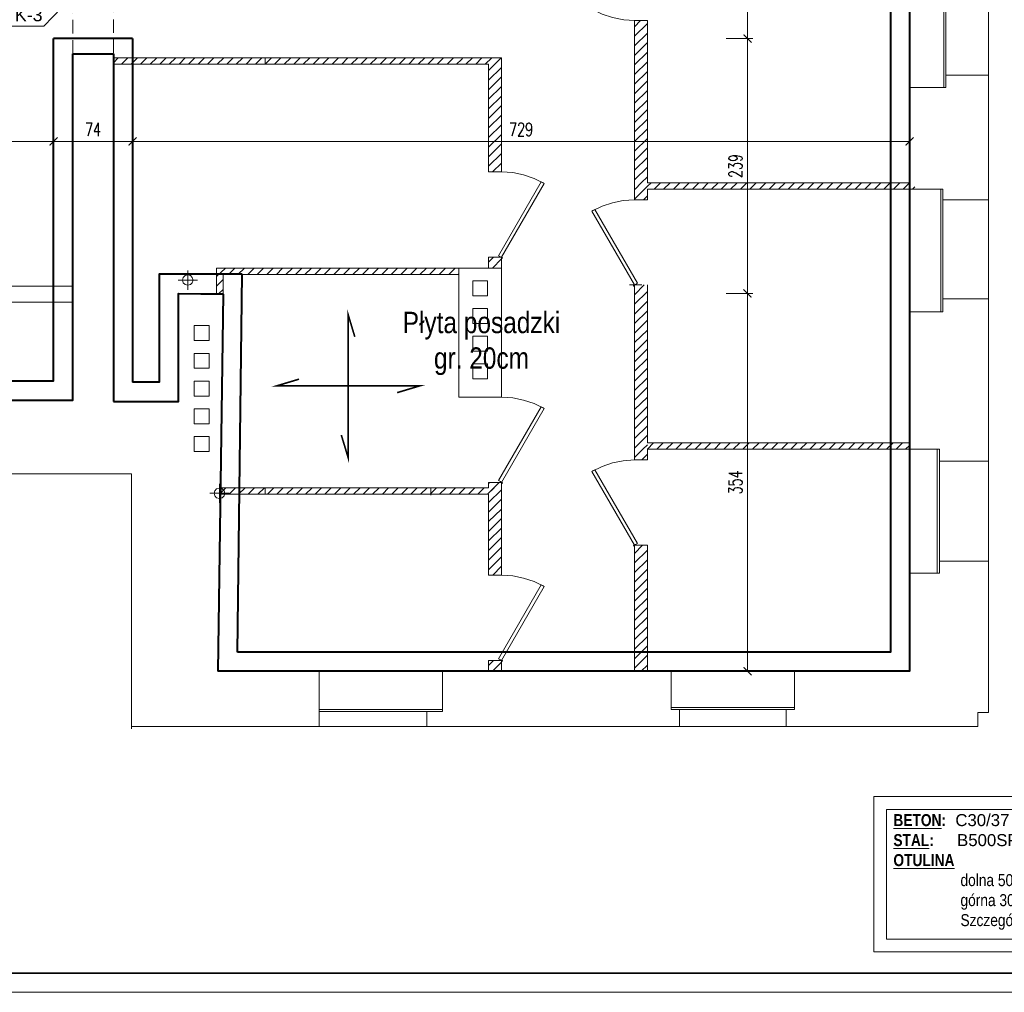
# Model space of a CAD drawing. Header units: millimetres. Extents: x -35363 to 17197, y 5744 to 29461.
# Tile 5 of 29: x -24791 to -15555, y 5744 to 14862. Entities that reach past the tile are written whole.
import ezdxf

# ---------------------------------------------------------------- set-up
doc = ezdxf.new("R2010")
doc.units = ezdxf.units.MM
doc.linetypes.add('BORDERX2', pattern=[88.9, 25.4, -12.7, 25.4, -12.7, 0, -12.7])
doc.linetypes.add('CONTINOUS', pattern=[0])
for name, color, linetype, lineweight in [('MS-OPISY', 11, 'Continuous', 13), ('OPISY', 11, 'Continuous', 13), ('WB-OPISY', 11, 'Continuous', 13), ('WB-RAMKA_TABELKA', 33, 'Continuous', 35), ('WB_WYMIARY', 7, 'Continuous', 5), ('WB_ŻELBET', 4, 'Continuous', 40)]:
    doc.layers.add(name, color=color, linetype=linetype, lineweight=lineweight)
doc.layers.add('WB-KARTKA', color=251, linetype='Continuous', lineweight=13, plot=False)
doc.styles.add('Arial', font='txt')
doc.styles.add('Arial1', font='txt')
doc.styles.add('Romans-wymiar', font='romans.shx', dxfattribs={"width": 0.7})
doc.dimstyles.new('1-  50', dxfattribs={"dimtxt": 125, "dimasz": 75, "dimexe": 50, "dimexo": 10, "dimgap": 50, "dimtad": 1, "dimdec": 0, "dimlfac": 0.1, "dimzin": 9, "dimtxsty": 'Romans-wymiar', "dimblk": 'ARCHTICK', "dimcen": -100, "dimclrd": 256, "dimclre": 256, "dimclrt": 256, "dimazin": 2, "dimtfac": 1, "dimtdec": 0, "dimtmove": 2, "dimatfit": 3, "dimfxl": 0, "dimlwd": -1, "dimlwe": -1, "dimarcsym": 0})

# ---------------------------------------------------------------- blocks, each defined once
blk = doc.blocks.new('Format A1 - wpiecie poziome')
at = {"layer": 'WB-KARTKA', "linetype": 'Continuous'}
blk.add_lwpolyline([(-841, 0), (-841, 594), (0, 594), (0, 0)], close=True, dxfattribs=at)
at = {"layer": 'WB-RAMKA_TABELKA', "linetype": 'Continuous'}
blk.add_lwpolyline([(-816, 6), (-816, 297), (-835, 297), (-835, 588), (-6, 588), (-6, 6), (-816, 6)], dxfattribs=at)
blk = doc.blocks.new('_ArchTick')
at = {"color": 0, "linetype": 'ByBlock', "const_width": 0.15}
blk.add_lwpolyline([(-0.5, -0.5), (0.5, 0.5)], dxfattribs=at)
blk = doc.blocks.new('*D201')
at = {"layer": 'Defpoints', "color": 0}
for p in [(-26502, 14684.5), (-24472.3, 14684.5), (-24472.3, 13721.6)]:
    blk.add_point(p, dxfattribs=at)
at = {"layer": 'WB_WYMIARY', "linetype": 'Continuous'}
for p, q in [((-26502, 13921.6), (-26502, 13671.6)), ((-24472.3, 13921.6), (-24472.3, 13671.6)), ((-26502, 13721.6), (-24472.3, 13721.6))]:
    blk.add_line(p, q, dxfattribs=at)
at = {"layer": 'WB_WYMIARY', "linetype": 'ByBlock', "xscale": 75, "yscale": 75, "zscale": 75, "rotation": 180}
blk.add_blockref('_ArchTick', (-26502, 13721.6), dxfattribs=at)
at = {"layer": 'WB_WYMIARY', "linetype": 'ByBlock', "xscale": 75, "yscale": 75, "zscale": 75}
blk.add_blockref('_ArchTick', (-24472.3, 13721.6), dxfattribs=at)
at = {"layer": 'WB_WYMIARY', "insert": (-25487.2, 13834.1), "char_height": 125, "attachment_point": 5, "style": 'Romans-wymiar'}
blk.add_mtext('203', dxfattribs=at)
blk = doc.blocks.new('*D202')
at = {"layer": 'Defpoints', "color": 0}
for p in [(-24472.3, 14684.5), (-23731.4, 14684.5), (-23731.4, 13721.6)]:
    blk.add_point(p, dxfattribs=at)
at = {"layer": 'WB_WYMIARY', "linetype": 'Continuous'}
for p, q in [((-24472.3, 13921.6), (-24472.3, 13671.6)), ((-23731.4, 13921.6), (-23731.4, 13671.6)), ((-24472.3, 13721.6), (-23731.4, 13721.6))]:
    blk.add_line(p, q, dxfattribs=at)
at = {"layer": 'WB_WYMIARY', "linetype": 'ByBlock', "xscale": 75, "yscale": 75, "zscale": 75, "rotation": 180}
blk.add_blockref('_ArchTick', (-24472.3, 13721.6), dxfattribs=at)
at = {"layer": 'WB_WYMIARY', "linetype": 'ByBlock', "xscale": 75, "yscale": 75, "zscale": 75}
blk.add_blockref('_ArchTick', (-23731.4, 13721.6), dxfattribs=at)
at = {"layer": 'WB_WYMIARY', "insert": (-24101.9, 13834.1), "char_height": 125, "attachment_point": 5, "style": 'Romans-wymiar'}
blk.add_mtext('74', dxfattribs=at)
blk = doc.blocks.new('*D203')
at = {"layer": 'Defpoints', "color": 0}
for p in [(-16443.8, 15754.9), (-23731.4, 14684.5), (-16443.8, 13721.6)]:
    blk.add_point(p, dxfattribs=at)
at = {"layer": 'WB_WYMIARY', "linetype": 'Continuous'}
for p, q in [((-23731.4, 13921.6), (-23731.4, 13671.6)), ((-16443.8, 13921.6), (-16443.8, 13671.6)), ((-23731.4, 13721.6), (-16443.8, 13721.6))]:
    blk.add_line(p, q, dxfattribs=at)
at = {"layer": 'WB_WYMIARY', "linetype": 'ByBlock', "xscale": 75, "yscale": 75, "zscale": 75, "rotation": 180}
blk.add_blockref('_ArchTick', (-23731.4, 13721.6), dxfattribs=at)
at = {"layer": 'WB_WYMIARY', "linetype": 'ByBlock', "xscale": 75, "yscale": 75, "zscale": 75}
blk.add_blockref('_ArchTick', (-16443.8, 13721.6), dxfattribs=at)
at = {"layer": 'WB_WYMIARY', "insert": (-20087.6, 13834.1), "char_height": 125, "attachment_point": 5, "style": 'Romans-wymiar'}
blk.add_mtext('729', dxfattribs=at)
blk = doc.blocks.new('*D204')
at = {"layer": 'Defpoints', "color": 0}
for p in [(-23302.1, 12295.7), (-17963.8, 12295.7), (-22930.8, 8753.9)]:
    blk.add_point(p, dxfattribs=at)
at = {"layer": 'WB_WYMIARY', "linetype": 'Continuous'}
for p, q in [((-18163.8, 12295.7), (-17913.8, 12295.7)), ((-17963.8, 8753.9), (-17963.8, 12295.7)), ((-18163.8, 8753.9), (-17913.8, 8753.9))]:
    blk.add_line(p, q, dxfattribs=at)
at = {"layer": 'WB_WYMIARY', "linetype": 'ByBlock', "xscale": 75, "yscale": 75, "zscale": 75}
for p, rotation in [((-17963.8, 12295.7), 90), ((-17963.8, 8753.9), 270)]:
    blk.add_blockref('_ArchTick', p, dxfattribs=dict(at, rotation=rotation))
at = {"layer": 'WB_WYMIARY', "insert": (-18076.3, 10524.8), "char_height": 125, "attachment_point": 5, "rotation": 90, "style": 'Romans-wymiar'}
blk.add_mtext('354', dxfattribs=at)
blk = doc.blocks.new('*D205')
at = {"layer": 'Defpoints', "color": 0}
for p in [(-23731.4, 14684.5), (-17963.8, 14684.5), (-23302.1, 12295.7)]:
    blk.add_point(p, dxfattribs=at)
at = {"layer": 'WB_WYMIARY', "linetype": 'Continuous'}
for p, q in [((-18163.8, 14684.5), (-17913.8, 14684.5)), ((-17963.8, 12295.7), (-17963.8, 14684.5)), ((-18163.8, 12295.7), (-17913.8, 12295.7))]:
    blk.add_line(p, q, dxfattribs=at)
at = {"layer": 'WB_WYMIARY', "linetype": 'ByBlock', "xscale": 75, "yscale": 75, "zscale": 75}
for p, rotation in [((-17963.8, 14684.5), 90), ((-17963.8, 12295.7), 270)]:
    blk.add_blockref('_ArchTick', p, dxfattribs=dict(at, rotation=rotation))
at = {"layer": 'WB_WYMIARY', "insert": (-18076.3, 13490.1), "char_height": 125, "attachment_point": 5, "rotation": 90, "style": 'Romans-wymiar'}
blk.add_mtext('239', dxfattribs=at)
blk = doc.blocks.new('*D206')
at = {"layer": 'Defpoints', "color": 0}
for p in [(-22892.7, 15574.9), (-17963.8, 15574.9), (-23731.4, 14684.5)]:
    blk.add_point(p, dxfattribs=at)
at = {"layer": 'WB_WYMIARY', "linetype": 'Continuous'}
for p, q in [((-18163.8, 15574.9), (-17913.8, 15574.9)), ((-17963.8, 14684.5), (-17963.8, 15574.9)), ((-18163.8, 14684.5), (-17913.8, 14684.5))]:
    blk.add_line(p, q, dxfattribs=at)
at = {"layer": 'WB_WYMIARY', "linetype": 'ByBlock', "xscale": 75, "yscale": 75, "zscale": 75}
for p, rotation in [((-17963.8, 15574.9), 90), ((-17963.8, 14684.5), 270)]:
    blk.add_blockref('_ArchTick', p, dxfattribs=dict(at, rotation=rotation))
at = {"layer": 'WB_WYMIARY', "insert": (-18076.3, 15129.7), "char_height": 125, "attachment_point": 5, "rotation": 90, "style": 'Romans-wymiar'}
blk.add_mtext('89', dxfattribs=at)

msp = doc.modelspace()

# ---------------------------------------------------------------- linework, layer by layer
at = {"color": 7, "linetype": 'Continuous', "lineweight": 9}
for p, q in [((-16443.83, 14225.25), (-16443.83, 15393.15)), ((-16123.29, 14225.25), (-16123.29, 15393.15)), ((-16104.25, 14225.25), (-16104.25, 15393.15)), ((-15704.37, 14342.67), (-15704.37, 15304.29)), ((-18966.88, 14853.63), (-19024.01, 14796.5)), ((-19024.01, 13174.77), (-19024.01, 14853.63)), ((-19024.01, 14853.63), (-18903.41, 14853.63)), ((-18903.41, 14828.24), (-19024.01, 14707.64)), ((-18903.41, 13333.45), (-18903.41, 14853.63)), ((-18903.41, 14736.2), (-19024.01, 14618.78)), ((-18903.41, 14647.34), (-19024.01, 14526.74)), ((-23867, 14504.53), (-23911.44, 14456.92)), ((-20271.26, 14504.53), (-23911.44, 14504.53)), ((-20271.26, 14504.53), (-23911.44, 14504.53)), ((-23774.97, 14504.53), (-23835.27, 14444.23)), ((-23686.11, 14504.53), (-23746.41, 14444.23)), ((-23597.24, 14504.53), (-23657.54, 14444.23)), ((-23505.21, 14504.53), (-23565.51, 14444.23)), ((-23416.35, 14504.53), (-23476.64, 14444.23)), ((-23327.48, 14504.53), (-23387.78, 14444.23)), ((-23238.62, 14504.53), (-23295.75, 14444.23)), ((-23146.59, 14504.53), (-23206.88, 14444.23)), ((-23057.72, 14504.53), (-23118.02, 14444.23)), ((-22968.86, 14504.53), (-23029.16, 14444.23)), ((-22876.82, 14504.53), (-22937.12, 14444.23)), ((-22787.96, 14504.53), (-22848.26, 14444.23)), ((-22699.1, 14504.53), (-22759.4, 14444.23)), ((-22610.24, 14504.53), (-22667.36, 14444.23)), ((-22518.2, 14504.53), (-22578.5, 14444.23)), ((-22489.64, 14504.53), (-22540.42, 14504.53)), ((-22489.64, 14504.53), (-22540.42, 14504.53)), ((-22429.34, 14504.53), (-22489.64, 14444.23)), ((-22489.64, 14444.23), (-22489.64, 14504.53)), ((-22340.48, 14504.53), (-22400.78, 14444.23)), ((-22248.44, 14504.53), (-22308.74, 14444.23)), ((-22159.58, 14504.53), (-22219.88, 14444.23)), ((-22070.72, 14504.53), (-22131.02, 14444.23)), ((-21978.68, 14504.53), (-22038.98, 14444.23)), ((-21889.82, 14504.53), (-21950.12, 14444.23)), ((-21800.96, 14504.53), (-21861.26, 14444.23)), ((-21712.09, 14504.53), (-21769.22, 14444.23)), ((-21620.06, 14504.53), (-21680.36, 14444.23)), ((-21531.2, 14504.53), (-21591.5, 14444.23)), ((-21442.33, 14504.53), (-21502.63, 14444.23)), ((-21350.3, 14504.53), (-21410.6, 14444.23)), ((-21261.44, 14504.53), (-21321.73, 14444.23)), ((-21232.87, 14444.23), (-21172.57, 14504.53)), ((-21083.71, 14504.53), (-21140.84, 14444.23)), ((-21051.97, 14444.23), (-20991.67, 14504.53)), ((-20902.81, 14504.53), (-20963.11, 14444.23)), ((-20874.25, 14444.23), (-20813.95, 14504.53)), ((-20782.21, 14444.23), (-20721.91, 14504.53)), ((-20544.19, 14504.53), (-20604.49, 14444.23)), ((-20455.33, 14504.53), (-20512.45, 14444.23)), ((-20363.29, 14504.53), (-20423.59, 14444.23)), ((-20274.43, 14504.53), (-20391.85, 14387.1)), ((-20271.26, 13435.01), (-20271.26, 14504.53)), ((-18903.41, 14558.48), (-19024.01, 14437.88)), ((-20391.85, 14444.23), (-23911.44, 14444.23)), ((-22489.64, 14444.23), (-22438.86, 14444.23)), ((-22489.64, 14444.23), (-22438.86, 14444.23)), ((-20391.85, 13435.01), (-20391.85, 14444.23)), ((-20271.26, 14415.67), (-20391.85, 14295.07)), ((-18903.41, 14466.44), (-19024.01, 14349.02)), ((-20271.26, 14326.8), (-20391.85, 14206.2)), ((-18903.41, 14377.58), (-19024.01, 14256.98)), ((-16123.29, 14225.25), (-16123.29, 14342.67)), ((-15704.37, 14342.67), (-16104.25, 14342.67)), ((-15704.37, 13174.77), (-15704.37, 14342.67)), ((-20271.26, 14234.77), (-20391.85, 14117.34)), ((-18903.41, 14288.72), (-19024.01, 14168.12)), ((-16443.83, 14225.25), (-16443.83, 13273.15)), ((-16443.83, 14225.25), (-16104.25, 14225.25)), ((-20271.26, 14145.91), (-20391.85, 14025.31)), ((-18903.41, 14199.86), (-19024.01, 14079.26)), ((-20271.26, 14057.04), (-20391.85, 13936.44)), ((-18903.41, 14107.82), (-19024.01, 13990.4)), ((-20271.26, 13968.18), (-20391.85, 13847.58)), ((-18903.41, 14018.96), (-19024.01, 13898.36)), ((-20271.26, 13876.14), (-20391.85, 13758.72)), ((-18903.41, 13930.1), (-19024.01, 13809.5)), ((-20271.26, 13787.28), (-20391.85, 13666.68)), ((-18903.41, 13838.06), (-19024.01, 13720.64)), ((-20271.26, 13698.42), (-20391.85, 13577.82)), ((-18903.41, 13749.2), (-19024.01, 13628.6)), ((-20271.26, 13606.38), (-20391.85, 13488.96)), ((-18903.41, 13660.34), (-19024.01, 13539.74)), ((-20271.26, 13517.52), (-20356.94, 13435.01)), ((-18903.41, 13571.47), (-19024.01, 13450.88)), ((-20271.26, 13435.01), (-20391.85, 13435.01)), ((-18903.41, 13479.44), (-19024.01, 13362.01)), ((-18903.41, 13390.58), (-18960.54, 13333.45)), ((-18868.5, 13333.45), (-18903.41, 13301.71)), ((-16443.83, 13333.45), (-18903.41, 13333.45)), ((-18779.64, 13333.45), (-18839.94, 13273.15)), ((-18690.78, 13333.45), (-18751.08, 13273.15)), ((-18598.74, 13333.45), (-18659.04, 13273.15)), ((-18509.88, 13333.45), (-18570.18, 13273.15)), ((-18421.02, 13333.45), (-18481.32, 13273.15)), ((-18332.15, 13333.45), (-18389.28, 13273.15)), ((-18240.12, 13333.45), (-18300.42, 13273.15)), ((-18151.26, 13333.45), (-18211.56, 13273.15)), ((-18062.39, 13333.45), (-18122.69, 13273.15)), ((-17970.36, 13333.45), (-18030.66, 13273.15)), ((-17881.5, 13333.45), (-17941.79, 13273.15)), ((-17792.63, 13333.45), (-17852.93, 13273.15)), ((-17700.6, 13333.45), (-17760.9, 13273.15)), ((-17611.73, 13333.45), (-17672.03, 13273.15)), ((-17522.87, 13333.45), (-17583.17, 13273.15)), ((-17434.01, 13333.45), (-17494.31, 13273.15)), ((-17341.97, 13333.45), (-17402.27, 13273.15)), ((-17253.11, 13333.45), (-17313.41, 13273.15)), ((-17164.25, 13333.45), (-17224.55, 13273.15)), ((-17072.21, 13333.45), (-17132.51, 13273.15)), ((-16983.35, 13333.45), (-17043.65, 13273.15)), ((-16894.49, 13333.45), (-16954.79, 13273.15)), ((-16805.63, 13333.45), (-16862.75, 13273.15)), ((-16713.59, 13333.45), (-16773.89, 13273.15)), ((-16653.29, 13333.45), (-16704.07, 13333.45)), ((-16653.29, 13333.45), (-16704.07, 13333.45)), ((-16624.73, 13333.45), (-16685.03, 13273.15)), ((-16535.87, 13333.45), (-16596.17, 13273.15)), ((-16443.83, 13333.45), (-16504.13, 13273.15)), ((-18903.41, 13209.68), (-18938.32, 13174.77)), ((-16443.83, 13273.15), (-18903.41, 13273.15)), ((-18903.41, 13174.77), (-18903.41, 13273.15)), ((-18506.7, 13273.15), (-18405.15, 13273.15)), ((-16653.29, 13273.15), (-16704.07, 13273.15)), ((-16653.29, 13273.15), (-16704.07, 13273.15)), ((-16132.81, 13273.15), (-16443.83, 13273.15)), ((-16443.83, 13273.15), (-16443.83, 12124.29)), ((-16393.05, 13295.37), (-16415.27, 13273.15)), ((-16151.85, 13174.77), (-16151.85, 13273.15)), ((-16151.85, 12124.29), (-16151.85, 13273.15)), ((-16132.81, 12124.29), (-16132.81, 13273.15)), ((-19024.01, 13174.77), (-18903.41, 13174.77)), ((-15704.37, 13174.77), (-16132.81, 13174.77)), ((-15704.37, 12244.89), (-15704.37, 13174.77)), ((-20391.85, 12533.69), (-20391.85, 12635.25)), ((-20347.42, 12635.25), (-20391.85, 12587.64)), ((-20271.26, 12619.38), (-20356.94, 12533.69)), ((-20271.26, 12533.69), (-20271.26, 12635.25)), ((-22860.96, 12533.69), (-22943.47, 12454.35)), ((-20671.14, 12533.69), (-22943.47, 12533.69)), ((-22943.47, 12295.67), (-22943.47, 12533.69)), ((-20671.14, 12473.39), (-22883.17, 12473.39)), ((-22883.17, 12295.67), (-22883.17, 12473.39)), ((-22772.09, 12533.69), (-22832.39, 12473.39)), ((-22683.23, 12533.69), (-22743.53, 12473.39)), ((-22591.2, 12533.69), (-22651.5, 12473.39)), ((-22502.33, 12533.69), (-22562.63, 12473.39)), ((-22489.64, 12533.69), (-22540.42, 12533.69)), ((-22489.64, 12533.69), (-22540.42, 12533.69)), ((-22489.64, 12473.39), (-22540.42, 12473.39)), ((-22489.64, 12473.39), (-22540.42, 12473.39)), ((-22413.47, 12533.69), (-22473.77, 12473.39)), ((-22324.61, 12533.69), (-22381.73, 12473.39)), ((-22232.57, 12533.69), (-22292.87, 12473.39)), ((-22143.71, 12533.69), (-22204.01, 12473.39)), ((-22054.85, 12533.69), (-22115.15, 12473.39)), ((-21962.81, 12533.69), (-22023.11, 12473.39)), ((-21873.95, 12533.69), (-21934.25, 12473.39)), ((-21785.09, 12533.69), (-21845.39, 12473.39)), ((-21693.05, 12533.69), (-21753.35, 12473.39)), ((-21604.19, 12533.69), (-21664.49, 12473.39)), ((-21515.33, 12533.69), (-21575.63, 12473.39)), ((-21426.47, 12533.69), (-21483.59, 12473.39)), ((-21334.43, 12533.69), (-21394.73, 12473.39)), ((-21245.57, 12533.69), (-21305.87, 12473.39)), ((-21156.7, 12533.69), (-21217, 12473.39)), ((-21064.67, 12533.69), (-21124.97, 12473.39)), ((-20975.81, 12533.69), (-21036.11, 12473.39)), ((-20886.94, 12533.69), (-20947.24, 12473.39)), ((-20794.91, 12533.69), (-20893.29, 12533.69)), ((-20798.08, 12533.69), (-20855.21, 12473.39)), ((-20706.05, 12533.69), (-20766.35, 12473.39)), ((-20671.14, 12479.74), (-20677.48, 12473.39)), ((-22883.17, 12425.79), (-22943.47, 12365.49)), ((-20541.02, 12413.09), (-20541.02, 12273.45)), ((-24292.27, 12365.49), (-25361.79, 12365.49)), ((-22883.17, 12333.75), (-22921.26, 12295.67)), ((-19071.61, 12375.01), (-18954.19, 12375.01)), ((-18931.97, 12375.01), (-19024.01, 12282.97)), ((-19020.84, 12375.01), (-19024.01, 12371.83)), ((-19024.01, 10734.23), (-19024.01, 12375.01)), ((-18903.41, 12314.71), (-19024.01, 12194.11)), ((-18903.41, 10896.08), (-18903.41, 12375.01)), ((-25361.79, 12213.15), (-24292.27, 12213.15)), ((-18903.41, 12222.67), (-19024.01, 12102.07)), ((-16151.85, 12244.89), (-16151.85, 12124.29)), ((-15704.37, 12244.89), (-16132.81, 12244.89)), ((-15704.37, 10724.71), (-15704.37, 12244.89)), ((-20541.02, 12156.02), (-20541.02, 12013.21)), ((-18903.41, 12133.81), (-19024.01, 12013.21)), ((-16443.83, 12124.29), (-16443.83, 10835.79)), ((-16132.81, 12124.29), (-16443.83, 12124.29)), ((-18903.41, 12044.95), (-19024.01, 11924.35)), ((-18903.41, 11952.91), (-19024.01, 11835.49)), ((-20541.02, 11895.79), (-20541.02, 11756.14)), ((-18903.41, 11864.05), (-19024.01, 11743.45)), ((-23013.29, 11594.29), (-23013.29, 11733.93)), ((-18903.41, 11775.19), (-19024.01, 11654.59)), ((-18903.41, 11686.32), (-19024.01, 11565.73)), ((-20541.02, 11635.55), (-20541.02, 11495.91)), ((-18903.41, 11594.29), (-19024.01, 11473.69)), ((-23013.29, 11334.05), (-23013.29, 11473.69)), ((-18903.41, 11505.43), (-19024.01, 11384.83)), ((-18903.41, 11416.56), (-19024.01, 11295.97)), ((-24292.27, 11295.97), (-26682.03, 11295.97)), ((-18903.41, 11324.53), (-19024.01, 11207.1)), ((-23013.29, 11073.81), (-23013.29, 11213.45)), ((-18903.41, 11235.67), (-19024.01, 11115.07)), ((-18903.41, 11146.8), (-19024.01, 11026.2)), ((-18903.41, 11054.77), (-19024.01, 10937.34)), ((-18846.29, 10896.08), (-18903.41, 10835.79)), ((-16443.83, 10896.08), (-18903.41, 10896.08)), ((-18903.41, 10734.23), (-18903.41, 10835.79)), ((-16443.83, 10835.79), (-18903.41, 10835.79)), ((-18754.25, 10896.08), (-18814.55, 10835.79)), ((-18665.39, 10896.08), (-18725.69, 10835.79)), ((-18576.53, 10896.08), (-18636.82, 10835.79)), ((-18484.49, 10896.08), (-18544.79, 10835.79)), ((-18506.7, 10835.79), (-18405.15, 10835.79)), ((-18395.63, 10896.08), (-18455.93, 10835.79)), ((-18306.76, 10896.08), (-18367.06, 10835.79)), ((-18217.9, 10896.08), (-18275.03, 10835.79)), ((-18125.87, 10896.08), (-18186.17, 10835.79)), ((-18037, 10896.08), (-18097.3, 10835.79)), ((-17948.14, 10896.08), (-18008.44, 10835.79)), ((-17856.11, 10896.08), (-17916.41, 10835.79)), ((-17767.24, 10896.08), (-17827.54, 10835.79)), ((-17678.38, 10896.08), (-17738.68, 10835.79)), ((-17586.35, 10896.08), (-17646.64, 10835.79)), ((-17497.48, 10896.08), (-17557.78, 10835.79)), ((-17408.62, 10896.08), (-17468.92, 10835.79)), ((-17319.76, 10896.08), (-17380.06, 10835.79)), ((-17227.72, 10896.08), (-17288.02, 10835.79)), ((-17138.86, 10896.08), (-17199.16, 10835.79)), ((-17050, 10896.08), (-17110.3, 10835.79)), ((-16957.96, 10896.08), (-17018.26, 10835.79)), ((-16869.1, 10896.08), (-16929.4, 10835.79)), ((-16780.24, 10896.08), (-16840.54, 10835.79)), ((-16691.38, 10896.08), (-16748.5, 10835.79)), ((-16656.47, 10896.08), (-16707.24, 10896.08)), ((-16707.24, 10835.79), (-16608.86, 10835.79)), ((-16707.24, 10835.79), (-16608.86, 10835.79)), ((-16653.29, 10896.08), (-16704.07, 10896.08)), ((-16599.34, 10896.08), (-16659.64, 10835.79)), ((-16510.48, 10896.08), (-16570.78, 10835.79)), ((-16443.83, 10870.7), (-16481.91, 10835.79)), ((-16443.83, 10835.79), (-16443.83, 9674.23)), ((-16183.59, 9674.23), (-16183.59, 10835.79)), ((-16164.55, 9674.23), (-16164.55, 10835.79)), ((-19024.01, 10734.23), (-18903.41, 10734.23)), ((-18903.41, 10788.18), (-18954.19, 10734.23)), ((-15704.37, 10724.71), (-16164.55, 10724.71)), ((-15704.37, 9785.31), (-15704.37, 10724.71)), ((-22857.78, 10473.99), (-22908.56, 10423.21)), ((-20391.85, 10473.99), (-22905.39, 10473.99)), ((-22765.75, 10473.99), (-22826.05, 10413.69)), ((-22676.88, 10473.99), (-22737.18, 10413.69)), ((-22588.02, 10473.99), (-22648.32, 10413.69)), ((-22495.99, 10473.99), (-22556.29, 10413.69)), ((-22489.64, 10473.99), (-22540.42, 10473.99)), ((-22489.64, 10473.99), (-22540.42, 10473.99)), ((-22489.64, 10413.69), (-22489.64, 10473.99)), ((-22407.12, 10473.99), (-22467.42, 10413.69)), ((-22318.26, 10473.99), (-22378.56, 10413.69)), ((-22226.23, 10473.99), (-22286.53, 10413.69)), ((-22137.36, 10473.99), (-22197.66, 10413.69)), ((-22048.5, 10473.99), (-22108.8, 10413.69)), ((-21959.64, 10473.99), (-22019.94, 10413.69)), ((-21867.6, 10473.99), (-21927.9, 10413.69)), ((-21778.74, 10473.99), (-21839.04, 10413.69)), ((-21689.88, 10473.99), (-21750.18, 10413.69)), ((-21597.84, 10473.99), (-21658.14, 10413.69)), ((-21508.98, 10473.99), (-21569.28, 10413.69)), ((-21420.12, 10473.99), (-21480.42, 10413.69)), ((-21331.26, 10473.99), (-21388.38, 10413.69)), ((-21239.22, 10473.99), (-21299.52, 10413.69)), ((-21150.36, 10473.99), (-21210.66, 10413.69)), ((-21061.5, 10473.99), (-21121.79, 10413.69)), ((-20969.46, 10473.99), (-21029.76, 10413.69)), ((-20883.77, 10473.99), (-20985.33, 10473.99)), ((-20880.6, 10473.99), (-20940.9, 10413.69)), ((-20934.55, 10473.99), (-20934.55, 10404.17)), ((-20791.73, 10473.99), (-20852.03, 10413.69)), ((-20702.87, 10473.99), (-20760, 10413.69)), ((-20610.84, 10473.99), (-20671.14, 10413.69)), ((-20521.97, 10473.99), (-20582.27, 10413.69)), ((-20433.11, 10473.99), (-20493.41, 10413.69)), ((-20341.08, 10473.99), (-20401.38, 10413.69)), ((-20293.47, 10524.77), (-20391.85, 10423.21)), ((-20382.33, 10524.77), (-20391.85, 10515.25)), ((-20391.85, 10473.99), (-20391.85, 10524.77)), ((-20391.85, 10524.77), (-20271.26, 10524.77)), ((-20271.26, 10454.95), (-20391.85, 10334.35)), ((-20271.26, 9655.19), (-20271.26, 10524.77)), ((-20271.26, 10413.69), (-20271.26, 10515.25)), ((-20391.85, 10413.69), (-22908.56, 10413.69)), ((-22489.64, 10413.69), (-22540.42, 10413.69)), ((-22489.64, 10413.69), (-22540.42, 10413.69)), ((-20391.85, 9655.19), (-20391.85, 10413.69)), ((-20271.26, 10366.08), (-20391.85, 10245.49)), ((-20271.26, 10274.05), (-20391.85, 10156.62)), ((-20271.26, 10185.19), (-20391.85, 10064.59)), ((-20271.26, 10096.32), (-20391.85, 9975.73)), ((-20271.26, 10007.46), (-20391.85, 9886.86)), ((-20271.26, 9915.43), (-20391.85, 9794.83)), ((-18947.84, 9934.47), (-19024.01, 9858.3)), ((-19024.01, 8753.87), (-19024.01, 9934.47)), ((-19024.01, 9934.47), (-18903.41, 9934.47)), ((-18903.41, 9890.04), (-19024.01, 9769.44)), ((-18903.41, 8753.87), (-18903.41, 9934.47)), ((-20271.26, 9826.56), (-20391.85, 9705.97)), ((-18903.41, 9798), (-19024.01, 9680.58)), ((-20271.26, 9737.7), (-20353.77, 9655.19)), ((-18903.41, 9709.14), (-19024.01, 9588.54)), ((-15704.37, 9785.31), (-16164.55, 9785.31)), ((-20271.26, 9655.19), (-20391.85, 9655.19)), ((-18903.41, 9620.28), (-19024.01, 9499.68)), ((-18903.41, 9531.41), (-19024.01, 9410.82)), ((-18903.41, 9439.38), (-19024.01, 9318.78)), ((-18903.41, 9350.52), (-19024.01, 9229.92)), ((-18903.41, 9261.65), (-19024.01, 9141.05)), ((-18903.41, 9169.62), (-19024.01, 9052.19)), ((-18903.41, 9080.76), (-19024.01, 8960.16)), ((-19024.01, 8998.24), (-19024.01, 9049.02)), ((-19024.01, 8998.24), (-19024.01, 9049.02)), ((-18903.41, 8991.89), (-19024.01, 8871.29)), ((-18903.41, 8998.24), (-18903.41, 9049.02)), ((-18903.41, 8998.24), (-18903.41, 9049.02)), ((-16443.83, 8998.24), (-16443.83, 9049.02)), ((-18903.41, 8903.03), (-19024.01, 8782.43)), ((-20347.42, 8855.43), (-20391.85, 8807.82)), ((-20391.85, 8753.87), (-20391.85, 8855.43)), ((-20271.26, 8839.56), (-20356.94, 8753.87)), ((-20271.26, 8753.87), (-20271.26, 8855.43)), ((-18903.41, 8811), (-18960.54, 8753.87)), ((-21981.85, 8753.87), (-22930.78, 8753.87)), ((-21981.85, 8376.2), (-21981.85, 8753.87)), ((-21981.85, 8753.87), (-20823.47, 8753.87)), ((-18681.26, 8753.87), (-20823.47, 8753.87)), ((-20823.47, 8376.2), (-20823.47, 8753.87)), ((-17522.87, 8753.87), (-18681.26, 8753.87)), ((-17522.87, 8395.25), (-17522.87, 8753.87)), ((-17522.87, 8414.29), (-18681.26, 8414.29)), ((-20823.47, 8395.25), (-21981.85, 8395.25)), ((-21981.85, 8236.56), (-21981.85, 8376.2)), ((-20823.47, 8376.2), (-21981.85, 8376.2)), ((-20972.63, 8395.25), (-20823.47, 8395.25)), ((-20972.63, 8236.56), (-20972.63, 8376.2)), ((-17522.87, 8395.25), (-18681.26, 8395.25)), ((-18601.91, 8236.56), (-18601.91, 8395.25)), ((-17602.21, 8236.56), (-17602.21, 8395.25)), ((-17602.21, 8395.25), (-17522.87, 8395.25)), ((-23743.23, 8236.56), (-21981.85, 8236.56)), ((-21981.85, 8236.56), (-20972.63, 8236.56)), ((-20972.63, 8236.56), (-18582.87, 8236.56)), ((-18601.91, 8236.56), (-17602.21, 8236.56))]:
    msp.add_line(p, q, dxfattribs=at)
at = {"color": 7, "linetype": 'Continuous', "lineweight": 20}
for p, q in [((-19024.01, 14853.63), (-18973.23, 14853.63)), ((-20271.26, 13435.01), (-20322.03, 13435.01)), ((-19024.01, 13174.77), (-18973.23, 13174.77)), ((-20271.26, 12635.25), (-20322.03, 12635.25)), ((-19024.01, 12375.01), (-18973.23, 12375.01)), ((-20271.26, 11324.53), (-20322.03, 11324.53)), ((-19024.01, 10734.23), (-18973.23, 10734.23)), ((-20271.26, 10524.77), (-20322.03, 10524.77)), ((-19024.01, 9934.47), (-18973.23, 9934.47)), ((-20271.26, 9655.19), (-20322.03, 9655.19)), ((-20271.26, 8855.43), (-20322.03, 8855.43))]:
    msp.add_line(p, q, dxfattribs=at)
at = {"color": 7, "linetype": 'Continuous', "lineweight": 5}
for p, q in [((-23213.23, 12511.47), (-23213.23, 12330.58)), ((-23124.37, 12419.44), (-23305.27, 12419.44)), ((-22918.08, 10512.07), (-22918.08, 10331.17)), ((-22826.05, 10423.21), (-23006.94, 10423.21))]:
    msp.add_line(p, q, dxfattribs=at)
at = {"color": 7, "linetype": 'Continuous', "lineweight": 9}
for points in [[(-19423.89, 14961.53), (-19328.68, 14913.93), (-19230.3, 14882.19), (-19125.57, 14859.98), (-19024.01, 14853.63)], [(-24292.27, 11295.97), (-24292.27, 14542.61), (-23911.44, 14542.61), (-23911.44, 11283.27), (-23302.09, 11283.27), (-23302.09, 12295.67)], [(-20633.05, 14504.53), (-20645.75, 14488.66), (-20693.35, 14444.23)], [(-19871.38, 13327.1), (-19966.59, 13374.71), (-20064.97, 13406.44), (-20166.53, 13428.66), (-20271.26, 13435.01)], [(-19024.01, 13269.98), (-19017.66, 13273.15), (-18960.54, 13333.45)], [(-19024.01, 13181.11), (-18928.8, 13273.15), (-18903.41, 13301.71)], [(-19024.01, 13174.77), (-19128.74, 13168.42), (-19230.3, 13146.2), (-19328.68, 13114.47), (-19423.89, 13066.86)], [(-20391.85, 12635.25), (-20271.26, 12635.25), (-20271.26, 12533.69)], [(-20541.02, 12413.09), (-20401.38, 12413.09), (-20401.38, 12273.45), (-20541.02, 12273.45)], [(-23302.09, 12295.67), (-22883.17, 12295.67), (-22930.78, 8753.87)], [(-20541.02, 12156.02), (-20401.38, 12156.02), (-20401.38, 12013.21), (-20541.02, 12013.21)], [(-20541.02, 11895.79), (-20401.38, 11895.79), (-20401.38, 11756.14), (-20541.02, 11756.14)], [(-23013.29, 11594.29), (-23152.93, 11594.29), (-23152.93, 11733.93), (-23013.29, 11733.93)], [(-20541.02, 11635.55), (-20401.38, 11635.55), (-20401.38, 11495.91), (-20541.02, 11495.91)], [(-23013.29, 11334.05), (-23152.93, 11334.05), (-23152.93, 11473.69), (-23013.29, 11473.69)], [(-19871.38, 11216.62), (-19966.59, 11264.23), (-20064.97, 11295.97), (-20166.53, 11318.18), (-20271.26, 11324.53)], [(-23013.29, 11073.81), (-23152.93, 11073.81), (-23152.93, 11213.45), (-23013.29, 11213.45)], [(-18903.41, 10965.91), (-18973.23, 10896.08), (-19024.01, 10845.31)], [(-18903.41, 10877.04), (-18944.67, 10835.79), (-19024.01, 10756.44)], [(-16164.55, 10724.71), (-16164.55, 10835.79), (-16443.83, 10835.79)], [(-19024.01, 10734.23), (-19128.74, 10727.88), (-19230.3, 10708.84), (-19328.68, 10673.93), (-19423.89, 10626.32)], [(-28579.88, 8106.44), (-27580.18, 8106.44), (-27580.18, 10604.11), (-23743.23, 10604.11), (-23743.23, 8214.35)], [(-17602.21, 8236.56), (-15802.75, 8236.56), (-15802.75, 8366.68), (-15704.37, 8366.68), (-15704.37, 9785.31)], [(-16164.55, 9785.31), (-16164.55, 9674.23), (-16443.83, 9674.23)], [(-19871.38, 9547.28), (-19966.59, 9594.89), (-20064.97, 9626.62), (-20166.53, 9648.84), (-20271.26, 9655.19)], [(-16443.83, 9674.23), (-16443.83, 8753.87), (-17522.87, 8753.87)], [(-20391.85, 8855.43), (-20271.26, 8855.43), (-20271.26, 8753.87)], [(-18601.91, 8395.25), (-18681.26, 8395.25), (-18681.26, 8753.87)]]:
    msp.add_lwpolyline(points, dxfattribs=at)
for points in [[(-20271.26, 12635.25), (-20280.78, 12638.42), (-20299.82, 12647.94), (-19899.94, 13342.97), (-19880.9, 13333.45), (-19871.38, 13327.1)], [(-19024.01, 12375.01), (-19014.49, 12378.18), (-18995.45, 12390.88), (-19395.33, 13082.73), (-19414.37, 13073.21), (-19423.89, 13066.86)], [(-20261.73, 12628.9), (-20264.91, 12632.07), (-20268.08, 12635.25), (-20271.26, 12632.07), (-20271.26, 12625.73), (-20264.91, 12625.73)], [(-20671.14, 12533.69), (-20671.14, 11324.53), (-20271.26, 11324.53), (-20271.26, 12533.69)], [(-19024.01, 12368.66), (-19024.01, 12375.01), (-19030.36, 12375.01), (-19033.53, 12368.66), (-19030.36, 12365.49), (-19024.01, 12365.49)], [(-23152.93, 11994.17), (-23152.93, 11854.53), (-23013.29, 11854.53), (-23013.29, 11994.17)], [(-20271.26, 10524.77), (-20280.78, 10531.11), (-20299.82, 10540.64), (-19899.94, 11232.49), (-19880.9, 11222.97), (-19871.38, 11216.62)], [(-23152.93, 10953.21), (-23152.93, 10813.57), (-23013.29, 10813.57), (-23013.29, 10953.21)], [(-19024.01, 9934.47), (-19014.49, 9940.82), (-18995.45, 9950.34), (-19395.33, 10642.19), (-19414.37, 10632.67), (-19423.89, 10626.32)], [(-20261.73, 10521.59), (-20264.91, 10524.77), (-20271.26, 10524.77), (-20271.26, 10518.42), (-20268.08, 10515.25), (-20264.91, 10518.42)], [(-19024.01, 9931.29), (-19024.01, 9934.47), (-19030.36, 9934.47), (-19033.53, 9931.29), (-19030.36, 9928.12), (-19027.18, 9924.95), (-19024.01, 9928.12)], [(-20271.26, 8855.43), (-20280.78, 8861.77), (-20299.82, 8871.29), (-19899.94, 9563.15), (-19880.9, 9553.63), (-19871.38, 9547.28)], [(-20261.73, 8852.25), (-20264.91, 8855.43), (-20271.26, 8855.43), (-20271.26, 8845.91), (-20264.91, 8845.91)]]:
    msp.add_lwpolyline(points, close=True, dxfattribs=at)
at = {"color": 7, "linetype": 'Continuous', "lineweight": 5}
for points in [[(-23162.45, 12419.44), (-23171.97, 12394.05), (-23187.84, 12378.18), (-23213.23, 12371.83), (-23238.62, 12378.18), (-23257.66, 12394.05), (-23264.01, 12419.44), (-23257.66, 12444.83), (-23238.62, 12463.87), (-23213.23, 12470.22), (-23187.84, 12463.87), (-23171.97, 12444.83)], [(-22867.3, 10423.21), (-22873.65, 10397.82), (-22892.69, 10378.78), (-22918.08, 10372.43), (-22943.47, 10378.78), (-22959.34, 10397.82), (-22965.69, 10423.21), (-22959.34, 10445.43), (-22943.47, 10464.47), (-22918.08, 10470.82), (-22892.69, 10464.47), (-22873.65, 10445.43)]]:
    msp.add_lwpolyline(points, close=True, dxfattribs=at)
at = {"layer": 'MS-OPISY'}
for points in [[(-16780.37, 7577.98), (-13915.59, 7577.98), (-13915.59, 6121.54), (-16780.37, 6121.54)], [(-16660.37, 7457.98), (-14035.59, 7457.98), (-14035.59, 6241.54), (-16660.37, 6241.54)]]:
    msp.add_lwpolyline(points, close=True, dxfattribs=at)
at = {"layer": 'OPISY', "linetype": 'Continuous'}
for p, q in [((-24564.26, 14802.97), (-24173.08, 15207.25)), ((-26186.69, 14802.97), (-24564.26, 14802.97))]:
    msp.add_line(p, q, dxfattribs=at)
at = {"layer": 'OPISY', "linetype": 'BORDERX2', "ltscale": 5}
msp.add_lwpolyline([(-23911.44, 14542.61), (-24292.27, 14542.61), (-24292.27, 15754.95), (-23911.44, 15754.95)], close=True, dxfattribs=at)
at = {"layer": 'WB-OPISY', "linetype": 'CONTINOUS', "const_width": 15}
for points in [[(-21647.26, 11889.17), (-21710.61, 12099.65), (-21710.61, 10757.96), (-21773.95, 10968.44)], [(-22170.97, 11492.15), (-22381.45, 11428.81), (-21039.76, 11428.81), (-21250.24, 11365.46)]]:
    msp.add_lwpolyline(points, dxfattribs=at)
at = {"layer": 'WB_ŻELBET'}
for p, q in [((-23731.44, 14684.53), (-23731.44, 11463.27)), ((-24292.27, 14542.61), (-23911.44, 14542.61)), ((-23911.44, 14542.61), (-23911.44, 11283.27))]:
    msp.add_line(p, q, dxfattribs=at)
for points in [[(-22712.69, 15754.95), (-16443.83, 15754.95), (-16443.83, 8753.87), (-22930.78, 8753.87)], [(-22892.69, 15574.95), (-16623.83, 15574.95), (-16623.83, 8933.87), (-22748.34, 8933.87)], [(-26502.03, 14684.53), (-26502.03, 11475.97), (-24472.27, 11475.97), (-24472.27, 14684.53)], [(-24292.27, 14684.53), (-24472.27, 14684.53)], [(-23731.44, 14684.53), (-24472.27, 14684.53)], [(-26502.03, 14504.53), (-26682.03, 14504.53), (-26682.03, 11295.97), (-24292.27, 11295.97), (-24292.27, 14542.61)], [(-22703.16, 12475.67), (-23482.09, 12475.67), (-23482.09, 11463.27), (-23731.44, 11463.27)], [(-22748.37, 8931.57), (-22703.16, 12475.67)], [(-23911.44, 11283.27), (-23302.09, 11283.27), (-23302.09, 12295.67), (-22883.25, 12290.04), (-22930.78, 8753.87)]]:
    msp.add_lwpolyline(points, dxfattribs=at)

# ---------------------------------------------------------------- block references
at = {"layer": 'WB-RAMKA_TABELKA', "linetype": 'Continuous', "xscale": 30, "yscale": 30, "zscale": 30}
msp.add_blockref('Format A1 - wpiecie poziome', (-10133.17, 5743.53), dxfattribs=at)

# ---------------------------------------------------------------- texts
at = {"layer": 'OPISY', "linetype": 'Continuous', "style": 'Arial'}
for s, insert, char_height, width, attachment_point in [('Nadproże wg. K-3 ', (-25917.39, 14967.7), 120, 10683.1775, 1), ('{\\L\\fArial Narrow|b1|i0|c238|p34;BETON\\l:}  C30/37 W8, biała wanna\\P{\\L\\fArial Narrow|b1|i0|c238|p34;STAL\\l:}     B500SP\\P{\\L\\fArial Narrow|b1|i0|c0|p34;OTULINA\\fArial Narrow|b1|i0|c238|p34; \\P\\l\\fArial Narrow|b0|i0|c238|p34;^I     dolna 50\\fArial Narrow|b0|i0|c0|p34;mm\\P\\fArial Narrow|b0|i0|c238|p34;^I     górna 30\\fArial Narrow|b0|i0|c0|p34;mm, boczna 30mm \\P\\fArial Narrow|b0|i0|c238|p34;^I     Szczegóły patrz  opis techniczny}', (-16595.66, 6872.14), 112.5, 3429.9704, 4)]:
    msp.add_mtext(s, dxfattribs=dict(at, insert=insert, char_height=char_height, width=width, attachment_point=attachment_point))
at = {"layer": 'WB-OPISY', "linetype": 'CONTINOUS', "insert": (-20459.32, 11826.7), "char_height": 200, "attachment_point": 5, "style": 'Arial1'}
msp.add_mtext('{\\fArial Narrow|b0|i0|c238|p34;Płyta posadzki\\Pgr. 20cm}', dxfattribs=at)

# ---------------------------------------------------------------- dimensions: what is measured, and where the dimension line sits
at = {"layer": 'WB_WYMIARY'}
for base, p1, p2, picture, middle in [((-16443.83, 13721.6), (-23731.44, 14684.53), (-16443.83, 15754.95), '*D203', (-20087.63, 13834.1)), ((-24472.27, 13721.6), (-26502.03, 14684.53), (-24472.27, 14684.53), '*D201', (-25487.15, 13834.1)), ((-23731.44, 13721.6), (-24472.27, 14684.53), (-23731.44, 14684.53), '*D202', (-24101.85, 13834.1))]:
    dim = msp.add_linear_dim(base=base, p1=p1, p2=p2, dimstyle='1-  50', dxfattribs=at)
    dim.commit()
    dim.dimension.update_dxf_attribs({"geometry": picture, "text_midpoint": middle})
for base, p1, p2, picture, middle in [((-17963.78, 15574.95), (-23731.44, 14684.53), (-22892.69, 15574.95), '*D206', (-18076.28, 15129.74)), ((-17963.78, 14684.53), (-23302.09, 12295.67), (-23731.44, 14684.53), '*D205', (-18076.28, 13490.1)), ((-17963.78, 12295.67), (-22930.78, 8753.87), (-23302.09, 12295.67), '*D204', (-18076.28, 10524.77))]:
    dim = msp.add_linear_dim(base=base, p1=p1, p2=p2, angle=90, dimstyle='1-  50', dxfattribs=at)
    dim.commit()
    dim.dimension.update_dxf_attribs({"geometry": picture, "text_midpoint": middle})

doc.saveas('drawing.dxf')
